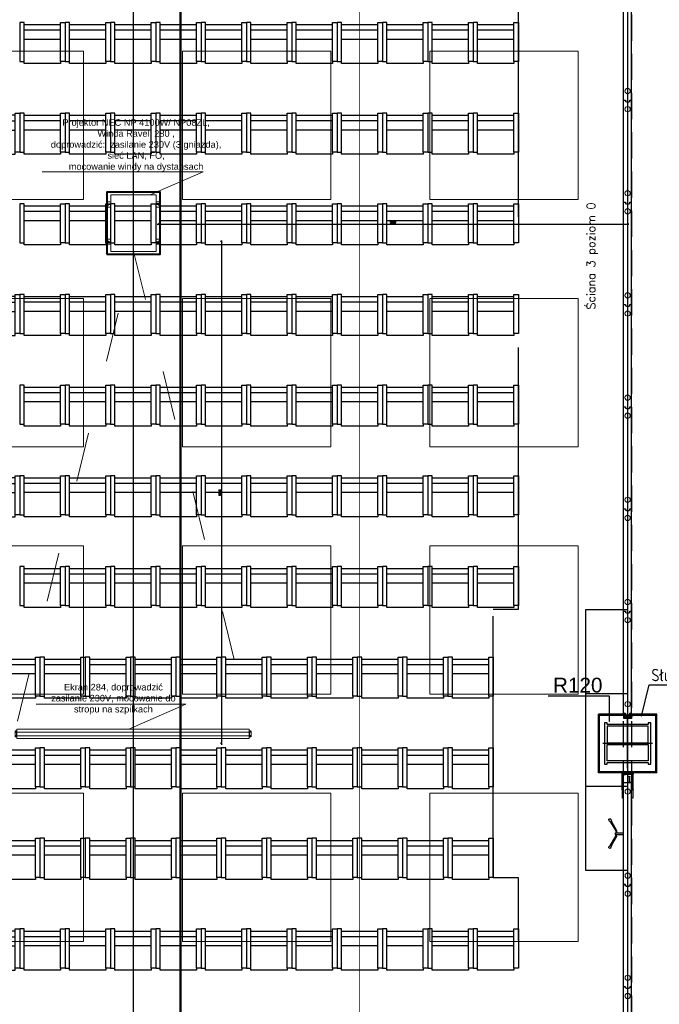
# Model space of a CAD drawing. Header units: centimetres. Extents: x -228435 to 111511, y -89367 to 428125.
# Tile 57 of 216: x -41916 to -34156, y 49836 to 61784. Entities that reach past the tile are written whole.
import ezdxf
from ezdxf.xclip import XClip

# ---------------------------------------------------------------- set-up
doc = ezdxf.new("R2010")
doc.units = ezdxf.units.CM
doc.header["$LTSCALE"] = 50
doc.header["$XCLIPFRAME"] = 0
doc.header["$PDMODE"] = 35
doc.header["$PDSIZE"] = 0.1
for name, pattern in [('0_II 10 sal$0$HIDDEN', [9.525, 6.35, -3.175]), ('CENTER', [2, 1.25, -0.25, 0.25, -0.25]), ('DASHDOT', [25.4, 12.7, -6.35, 0, -6.35]), ('DASHDOT2', [12.7, 6.35, -3.175, 0, -3.175]), ('DIN_STRICHPUNKT', [10.7, 5, -2.5, 0.7, -2.5]), ('HIDDEN2', [4.7625, 3.175, -1.5875]), ('HIDDENX2', [19.05, 12.7, -6.35]), ('Kondygnacja +0$0$DASHDOT2', [12.7, 6.35, -3.175, 0, -3.175]), ('Kondygnacja -1$0$ACAD_ISO03W100', [30, 12, -18])]:
    doc.linetypes.add(name, pattern=pattern)
doc.layers.get('0').update_dxf_attribs({"color": 8})
doc.layers.get('DEFPOINTS').update_dxf_attribs({"color": 8})
for name, color, linetype in [('0_II 10 sal$0$ARCH_SIEDZENIA', 8, 'Continuous'), ('0_II 10 sal$0$ARCH_WYPOSAŻENIE_INNE', 8, 'Continuous'), ('0_II 10 sal$0$ARCH_ŚCIANY_PRZESUWNE', 8, 'Continuous'), ('3', 8, 'Continuous'), ('ACHSEN', 8, 'DIN_STRICHPUNKT'), ('ARCH_GK', 8, 'Continuous'), ('ARCH_INFO_KŁADY ŚCIAN', 8, 'HIDDEN2'), ('ARCH_INFO_ODPORNOŚĆ OGNIOWA', 8, 'Continuous'), ('ARCH_INFO_OPISY', 8, 'Continuous'), ('ARCH_INFO_OSIE_IST', 8, 'DASHDOT2'), ('ARCH_SZYNY', 8, 'Continuous'), ('HUFCOR', 8, 'Continuous'), ('Hufcor szyny', 8, 'Kondygnacja +0$0$DASHDOT2'), ('Kondygnacja +0$0$ARCH_GK', 8, 'Continuous'), ('Kondygnacja +0$0$ARCH_INFO_ODPORNOŚĆ OGNIOWA', 8, 'Continuous'), ('Kondygnacja +0$0$ARCH_STAL_IST', 8, 'Continuous'), ('Kondygnacja +0$0$ARCH_ŚCIANY_PRZESUWNE', 8, 'Continuous'), ('KÖRPERKANTE', 8, 'Continuous'), ('Osie rzutów$0$ARCH_INFO_OSIE_OPISY_IST', 8, 'Continuous'), ('PANELE', 8, 'Continuous'), ('RYSUNKOWE_XREF', 8, 'Continuous'), ('SCHRAFFUR', 8, 'Continuous'), ('tabela', 8, 'Continuous'), ('VOLL', 8, 'Continuous')]:
    doc.layers.add(name, color=color, linetype=linetype)
for name, color, linetype, lineweight in [('2', 8, 'Continuous', 0), ('ARCH_LINIE PRZEKROJOWE', 8, 'Continuous', 25), ('ARCH_SUFITY_PODWIESZANE', 8, 'HIDDENX2', 9), ('osie', 8, 'CENTER', 13), ('SYSTEMY AV', 8, 'Continuous', 13), ('Wymiary', 8, 'Continuous', 15)]:
    doc.layers.add(name, color=color, linetype=linetype, lineweight=lineweight)
doc.layers.get('HUFCOR').off()
doc.styles.add('-1 sale konferencyjne$0$Arial', font='ARIAL.TTF')
doc.styles.add('Arial', font='ARIAL.TTF')
doc.styles.add('Kondygnacja +0$0$Arial', font='ARIAL.TTF')
doc.styles.add('Kondygnacja +0$0$Standard', font='txt')
doc.styles.add('Romans', font='Romans.shx')
doc.styles.add('ROMANS-50-CM', font='romans.shx', dxfattribs={"width": 0.8, "height": 10})
doc.linetypes.add('SZYNA_LINE', pattern='A,12.7,-7.75,["SZYNA",Standard,S=2.54,R=0,X=-5.95,Y=-1.27],-7.75', length=28.2)
doc.dimstyles.new('ISO-25', dxfattribs={"dimtxt": 2.5, "dimasz": 2.5, "dimexe": 1.25, "dimexo": 0.625, "dimtad": 1, "dimtxsty": 'Standard', "dimcen": 2.5, "dimadec": 0, "dimazin": 0, "dimtfac": 1, "dimtmove": 0, "dimatfit": 3, "dimfxl": 0, "dimarcsym": 0})
doc.dimstyles.new('Kondygnacja +0$0$ISO-25', dxfattribs={"dimtxt": 2.5, "dimasz": 2.5, "dimexe": 1.25, "dimexo": 0.625, "dimtad": 1, "dimtxsty": 'Kondygnacja +0$0$Standard', "dimcen": 2.5, "dimadec": 0, "dimazin": 0, "dimtfac": 1, "dimtmove": 0, "dimatfit": 3, "dimfxl": 0, "dimarcsym": 0})
doc.dimstyles.new('Wymiary 1-200', dxfattribs={"dimtxt": 22, "dimasz": 20, "dimexe": 10, "dimexo": 0, "dimgap": 8, "dimtad": 1, "dimrnd": 0.5, "dimzin": 12, "dimdsep": 46, "dimtxsty": 'Romans', "dimblk": 'OBLIQUE', "dimcen": 0.5, "dimdle": 15, "dimclrt": 55, "dimazin": 0, "dimtfac": 1, "dimtmove": 1, "dimatfit": 3, "dimfxl": 0, "dimtolj": 1, "dimtzin": 0, "dimarcsym": 0})

# ---------------------------------------------------------------- blocks, each defined once
blk = doc.blocks.new('Linie przekrojowe')
at = {"layer": 'ARCH_LINIE PRZEKROJOWE', "linetype": 'DASHDOT', "ltscale": 5, "const_width": 3, "flags": 128}
blk.add_lwpolyline([(8110, 12660), (8110, 5500), (8760, 5500), (8760, 5178.6)], dxfattribs=at)
blk = doc.blocks.new('SU Lampy kwadratowe +0')
at = {"layer": 'ARCH_SUFITY_PODWIESZANE', "ltscale": 2.5}
for points in [[(7820, 10640), (8000, 10640), (8000, 10460), (7820, 10460)], [(8120, 10640), (8300, 10640), (8300, 10460), (8120, 10460)], [(8420, 10640), (8600, 10640), (8600, 10460), (8420, 10460)], [(7820, 10340), (8000, 10340), (8000, 10160), (7820, 10160)], [(8120, 10340), (8300, 10340), (8300, 10160), (8120, 10160)], [(8420, 10340), (8600, 10340), (8600, 10160), (8420, 10160)], [(7820, 10040), (8000, 10040), (8000, 9860), (7820, 9860)], [(8120, 10040), (8300, 10040), (8300, 9860), (8120, 9860)], [(8420, 10040), (8600, 10040), (8600, 9860), (8420, 9860)], [(7820, 9740), (8000, 9740), (8000, 9560), (7820, 9560)], [(8120, 9740), (8300, 9740), (8300, 9560), (8120, 9560)], [(8420, 9740), (8600, 9740), (8600, 9560), (8420, 9560)]]:
    blk.add_lwpolyline(points, close=True, dxfattribs=at)
blk = doc.blocks.new('Linie kładów 0')
at = {"layer": 'ARCH_INFO_KŁADY ŚCIAN', "ltscale": 10, "const_width": 1}
blk.add_lwpolyline([(8334.5, 5618.7), (8334.5, 11674.1)], dxfattribs=at)
blk = doc.blocks.new('Kondygnacja +0$0$_Dot')
at = {"color": 0, "linetype": 'ByBlock', "lineweight": -2}
blk.add_line((-0.5, 0), (-1, 0), dxfattribs=at)
at = {"color": 0, "linetype": 'ByBlock', "const_width": 0.5}
blk.add_lwpolyline([(-0.25, 0, 1), (0.25, 0, 1)], format="xyb", close=True, dxfattribs=at)
blk = doc.blocks.new('A$C50B549AF')
at = {"layer": 'ARCH_SZYNY', "linetype": 'SZYNA_LINE', "ltscale": 2.5}
for p, q in [((2411.5, 5964.9, 630), (2411.5, 4823.4, 630)), ((2360.8, 4646.2, 1260), (2360.8, 4963.2, 649.1)), ((2360.8, 4963.2, 649.1), (2411.5, 4963.2, 630)), ((2360.8, 4861.2, 649.1), (2411.5, 4861.2, 630)), ((2411.5, 4764.9, 630), (2411.5, 3623.4, 630)), ((2411.5, 4748.2, 1260), (2360.8, 4748.2, 1260)), ((2411.5, 4646.2, 1260), (2360.8, 4646.2, 1260))]:
    blk.add_line(p, q, dxfattribs=at)
blk = doc.blocks.new('*U520')
at = {"layer": 'PANELE'}
for points in [[(0, 0), (0, -21), (-14, -21)], [(0, 0), (1240, 0)], [(1240, 0), (1240, -21), (1226, -21)], [(-14, -76), (0, -76), (0, -97)], [(0, -97), (1240, -97)], [(1226, -76), (1240, -76), (1240, -97)]]:
    blk.add_lwpolyline(points, dxfattribs=at)
for centre in [(24, -48), (1264, -48)]:
    blk.add_arc(centre, 46.5, 143.7563, 216.2437, dxfattribs=at)
at = {"layer": 'Wymiary'}
for centre in [(110, -48), (1130, -48)]:
    blk.add_circle(centre, 32, dxfattribs=at)
blk = doc.blocks.new('BEDIENHEBEL')
at = {"layer": 'KÖRPERKANTE'}
for p, q in [((-10, -85), (-10, 0)), ((-10, 0), (10, 0)), ((10, -85), (10, 0)), ((-145, -149), (-38, -87)), ((-140, -158), (-33, -96)), ((-31, -85), (-10, -85)), ((-31, -95), (-10, -95)), ((-10, -95), (-10, -100)), ((-10, -100), (10, -100)), ((31, -85), (10, -85)), ((31, -95), (10, -95)), ((10, -95), (10, -100)), ((140, -158), (33, -96)), ((145, -149), (38, -87)), ((-173, -156), (-148, -147)), ((-160, -178), (-140, -161)), ((-139, -159), (-146, -147)), ((139, -159), (146, -147)), ((160, -178), (140, -161)), ((173, -156), (148, -147))]:
    blk.add_line(p, q, dxfattribs=at)
for centre, radius, start, end in [((-31, -100), 15, 90, 120), ((-31, -100), 5, 90, 120), ((-15, -90), 7.25, 316.3972, 43.6028), ((15, -90), 7.25, 136.3972, 223.6028), ((31, -100), 15, 60, 90), ((31, -100), 5, 60, 90), ((-167, -167), 12.5, 120, 300), ((-147, -148), 1, 30, 120), ((-140, -160), 1, 300, 30), ((140, -160), 1, 150, 240), ((147, -148), 1, 60, 150), ((167, -167), 12.5, 240, 60)]:
    blk.add_arc(centre, radius, start, end, dxfattribs=at)
blk = doc.blocks.new('*U522')
at = {"layer": 'PANELE'}
for points in [[(0, 0), (0, -21), (-14, -21)], [(0, 0), (1240, 0)], [(1050, -97), (1050, -112), (1240, -112), (1240, 15), (1050, 15), (1050, 0)], [(-14, -76), (0, -76), (0, -97)], [(0, -97), (1240, -97)]]:
    blk.add_lwpolyline(points, dxfattribs=at)
blk.add_arc((24, -48), 46.5, 143.7563, 216.2437, dxfattribs=at)
at = {"layer": 'Wymiary'}
for centre in [(110, -48), (1130, -48)]:
    blk.add_circle(centre, 32, dxfattribs=at)
at = {"layer": 'PANELE'}
blk.add_blockref('BEDIENHEBEL', (620, -97), dxfattribs=at)
blk = doc.blocks.new('SE2')
at = {"linetype": 'Continuous', "ltscale": 25.4}
for p, q in [((-880, 1360), (-880, 1332)), ((-878, 1360), (-880, 1360)), ((-878, 1316), (-878, 1360)), ((2678, 1360), (-878, 1360)), ((-878, 1316), (-878, 1360)), ((2678, 1316), (2678, 1360)), ((2678, 1360), (2678, 1316)), ((2680, 1360), (2678, 1360)), ((2680, 1332), (2680, 1360)), ((-906, 1326), (-906, 1248)), ((-906, 1248), (-906, 1248)), ((-885, 1332), (-900, 1332)), ((-900, 1242), (-885, 1242)), ((-900, 1242), (-885, 1242)), ((-900, 1242), (-900, 1242)), ((-897, 1321), (-897, 1313)), ((-897, 1261), (-897, 1253)), ((-890, 1313), (-890, 1321)), ((-890, 1253), (-890, 1261)), ((-885, 1242), (-885, 1332)), ((-882, 1242), (-882, 1242)), ((-882, 1242), (-880, 1242)), ((-882, 1242), (-880, 1242)), ((-880, 1332), (-880, 1242)), ((-878, 1316), (-880, 1316)), ((-878, 1259), (-880, 1259)), ((-880, 1242), (-880, 1215)), ((-880, 1215), (-878, 1215)), ((-878, 1285), (-878, 1316)), ((2678, 1316), (-878, 1316)), ((-878, 1259), (-878, 1285)), ((2678, 1259), (-878, 1259)), ((-878, 1215), (-878, 1259)), ((-878, 1215), (2678, 1215)), ((2678, 1285), (2678, 1316)), ((2680, 1316), (2678, 1316)), ((2678, 1285), (2678, 1259)), ((2678, 1259), (2678, 1215)), ((2680, 1259), (2678, 1259)), ((2678, 1215), (2680, 1215)), ((2680, 1242), (2680, 1332)), ((2680, 1215), (2680, 1242)), ((2682, 1242), (2680, 1242)), ((2680, 1242), (2682, 1242)), ((2682, 1242), (2682, 1242)), ((2685, 1332), (2685, 1242)), ((2700, 1332), (2685, 1332)), ((2685, 1242), (2700, 1242)), ((2685, 1242), (2700, 1242)), ((2698, 1321), (2690, 1321)), ((2690, 1321), (2690, 1321)), ((2698, 1321), (2690, 1321)), ((2690, 1314), (2698, 1314)), ((2698, 1261), (2690, 1261)), ((2690, 1261), (2690, 1261)), ((2698, 1261), (2690, 1261)), ((2690, 1254), (2698, 1254)), ((2698, 1321), (2698, 1321)), ((2698, 1261), (2698, 1261)), ((2700, 1242), (2700, 1242)), ((2706, 1248), (2706, 1326)), ((2706, 1248), (2706, 1248))]:
    blk.add_line(p, q, dxfattribs=at)
for centre, radius, start, end in [((-900, 1326), 6, 90, 180), ((-900, 1248), 6, 180, 270), ((-900, 1248), 6, 180, 270), ((-894, 1321), 3.5, 0, 180), ((-894, 1321), 3.5, 0, 180), ((-894, 1313), 3.5, 180, 360), ((-894, 1261), 3.5, 0, 180), ((-894, 1261), 3.5, 0, 180), ((-894, 1253), 3.5, 180, 360), ((2690, 1317), 3.5, 90, 180), ((2690, 1317), 3.5, 90, 270), ((2690, 1257), 3.5, 90, 180), ((2690, 1257), 3.5, 90, 270), ((2698, 1317), 3.5, 0, 90), ((2698, 1317), 3.5, 270, 90), ((2698, 1257), 3.5, 0, 90), ((2698, 1257), 3.5, 270, 90), ((2700, 1326), 6, 0, 90), ((2700, 1248), 6, 270, 360), ((2700, 1248), 6, 270, 360)]:
    blk.add_arc(centre, radius, start, end, dxfattribs=at)
for centre, major_axis, start_param, end_param in [((-885, 1332), (-5, 0), 3.141593, 4.712389), ((-885, 1242), (5, 0), 0, 1.570796), ((-885, 1242), (3, 0), 0, 1.570796), ((2685, 1332), (-5, 0), 4.712389, 6.283185), ((2685, 1242), (5, 0), 1.570796, 3.141593), ((2685, 1242), (3, 0), 1.570796, 3.141593)]:
    blk.add_ellipse(centre, major_axis=major_axis, ratio=0.000014, start_param=start_param, end_param=end_param, dxfattribs=at)
blk = doc.blocks.new('A$C45FE2F59')
for p, q in [((-324, 608), (-319, 612)), ((-284, 612), (-319, 612)), ((0, 700), (-280, 700)), ((0, 700), (280, 700)), ((284, 612), (319, 612)), ((324, 608), (319, 612)), ((-324, 552), (-324, 608)), ((-324, 552), (-319, 547)), ((-284, 547), (-319, 547)), ((284, 547), (319, 547)), ((324, 552), (319, 547)), ((324, 552), (324, 608)), ((-324, 148), (-319, 152)), ((-324, 148), (-324, 92)), ((-284, 152), (-319, 152)), ((284, 152), (319, 152)), ((324, 148), (319, 152)), ((324, 148), (324, 92)), ((-324, 92), (-319, 88)), ((-284, 88), (-319, 88)), ((0, 0), (-280, 0)), ((0, 0), (280, 0)), ((284, 88), (319, 88)), ((324, 92), (319, 88)), ((45, 0), (-280, 0)), ((-277, 0), (277, 0)), ((280, 0), (127, 0))]:
    blk.add_line(p, q)
blk.add_lwpolyline([(-280, 700), (280, 700), (280, 0), (-280, 0)], close=True)
for centre, radius in [((-309, 580), 5.5), ((-309, 580), 5), ((309, 580), 5), ((309, 580), 5.5), ((-309, 120), 5.5), ((-309, 120), 5), ((309, 120), 5.5), ((309, 120), 5)]:
    blk.add_circle(centre, radius)
at = {"layer": 'osie'}
for p, q in [((-280, 580), (-330, 580)), ((-309, 580), (-309, 590)), ((-309, 580), (-309, 570)), ((280, 580), (330, 580)), ((309, 580), (309, 590)), ((309, 580), (309, 570)), ((-309, 120), (-309, 130)), ((309, 120), (309, 130)), ((-280, 120), (-330, 120)), ((-309, 120), (-309, 110)), ((280, 120), (330, 120)), ((309, 120), (309, 110))]:
    blk.add_line(p, q, dxfattribs=at)
blk = doc.blocks.new('0_II 10 sal$0$Miejsce_siedzące_2d')
at = {"color": 0, "linetype": 'ByBlock', "lineweight": -2}
for p, q in [((-26.4, 27.1), (26.4, 27.1)), ((-26.4, 12.5), (26.4, 12.5))]:
    blk.add_line(p, q, dxfattribs=at)
for points in [[(-26.4, 62.7), (-26.4, 0), (-33, 0), (-33, 62.7), (-26.4, 62.7), (-26.4, 66), (26.4, 66), (26.4, 62.7), (26.4, 0), (33, 0), (33, 62.7), (26.4, 62.7)], [(26.4, 3.3), (-26.4, 3.3)]]:
    blk.add_lwpolyline(points, dxfattribs=at)
blk = doc.blocks.new('Osie rzutów')
at = {"layer": 'ARCH_INFO_OSIE_IST', "ltscale": 10}
for p, q in [((8060, 12510), (8060, 4623.3)), ((8660, 12510), (8660, 4623.3)), ((4436, 10400), (13655, 10400)), ((8660, 9770), (8660, 9830)), ((4436, 9800), (15156.5, 9800)), ((8690, 9800), (8630, 9800))]:
    blk.add_line(p, q, dxfattribs=at)
blk = doc.blocks.new('A$C6FDA0163')
at = {"layer": 'RYSUNKOWE_XREF'}
blk.add_blockref('Osie rzutów', (-10460, -9819, -630), dxfattribs=at)
blk = doc.blocks.new('VERT-NEU')
at = {"layer": 'KÖRPERKANTE'}
for p, q in [((-25, 48), (-36, 48)), ((-36, 48), (-36, 46)), ((-34, 46), (-36, 46)), ((-36, 31), (-34, 31)), ((-36, 29), (-36, 31)), ((-21, 29), (-36, 29)), ((-34, 31), (-34, 46)), ((-30, 46), (-30, 33)), ((-25, 46), (-30, 46)), ((-30, 33), (-6, 33)), ((-23, 47), (-23, 47)), ((-13, 21), (-21, 29)), ((-14, 25), (-11, 22)), ((-9, 29), (-13, 29)), ((-11, 21), (-11, 21)), ((-8, 19), (-8, 28)), ((0, 26), (-6, 33)), ((-6, 19), (-6, 26)), ((-5, 26), (-3, 24)), ((-3, 24), (-3, 0)), ((-3, -24), (-3, 0)), ((7, 26), (0, 26)), ((0, 23), (0, 0)), ((0, 23), (5, 23)), ((0, -23), (0, 0)), ((5, 21), (5, 23)), ((8, 21), (5, 21)), ((8, 25), (8, 21)), ((-21, -29), (-36, -29)), ((-36, -29), (-36, -31)), ((-36, -31), (-34, -31)), ((-36, -46), (-36, -48)), ((-34, -46), (-36, -46)), ((-25, -48), (-36, -48)), ((-34, -31), (-34, -46)), ((-30, -33), (-6, -33)), ((-30, -46), (-30, -33)), ((-25, -46), (-30, -46)), ((-23, -47), (-23, -47)), ((-13, -21), (-21, -29)), ((-14, -25), (-11, -22)), ((-9, -29), (-13, -29)), ((-8, -19), (-8, -28)), ((-6, -19), (-6, -26)), ((-6, -33), (0, -26)), ((-5, -26), (-3, -24)), ((0, -23), (5, -23)), ((7, -26), (0, -26)), ((8, -21), (5, -21)), ((5, -21), (5, -23)), ((8, -25), (8, -21))]:
    blk.add_line(p, q, dxfattribs=at)
at = {"layer": 'KÖRPERKANTE', "linetype": 'ByBlock'}
for p, q in [((2, -23), (3, -23)), ((2, -26), (3, -26))]:
    blk.add_line(p, q, dxfattribs=at)
at = {"layer": 'KÖRPERKANTE'}
for centre, radius, start, end in [((-25, 47), 1.2, 360, 90), ((-25, 47), 1.2, 270, 360), ((-13, 27), 2, 90, 225), ((-12, 22), 1.12, 225, 315), ((-12, 22), 1.12, 315, 45), ((-9, 28), 0.5, 360, 90), ((-7, 19), 1, 180, 360), ((-6, 26), 0.5, 45, 180), ((7, 25), 0.762, 0, 90), ((-25, -47), 1.2, 0, 90), ((-25, -47), 1.2, 270, 0), ((-13, -27), 2, 135, 270), ((-12, -22), 1.12, 45, 135), ((-12, -22), 1.12, 315, 45), ((-9, -28), 0.5, 270, 0), ((-7, -19), 1, 0, 180), ((-6, -26), 0.5, 180, 315), ((7, -25), 0.762, 270, 0)]:
    blk.add_arc(centre, radius, start, end, dxfattribs=at)
blk = doc.blocks.new('hufcor detal 1')
at = {"layer": 'VOLL'}
h = blk.add_hatch(color=256, dxfattribs=at)
h.paths.add_polyline_path([(-5.8, -6.1), (-5.8, -3.2, 0.427595), (-6.4, -2.6, 0.427595), (-7, -3.2), (-7, -6.4), (-5.5, -10.4, -0.519458), (-5.6, -10.6), (-6.5, -10.6, 0.414214), (-7, -11.1), (-7, -16.5), (-5.9, -16.5), (-5.9, -11.5), (-4.7, -11.5), (-4.7, -12.6), (-4.1, -12.6), (-4.1, -10.9)])
h.paths.add_polyline_path([(-5.9, -16.5), (-7, -16.5), (-7, -21.9, 0.414214), (-6.5, -22.4), (-5.6, -22.4, -0.519458), (-5.5, -22.6), (-7, -26.6), (-7, -29.8, 0.427595), (-6.4, -30.4, 0.427595), (-5.8, -29.8), (-5.8, -26.9), (-4.1, -22.1), (-4.1, -20.4), (-4.7, -20.4), (-4.7, -21.5), (-5.9, -21.5)])
at = {"layer": 'ACHSEN', "ltscale": 5}
blk.add_line((261.6, -16.5), (-60.4, -16.5), dxfattribs=at)
at = {"layer": 'ARCH_GK', "linetype": 'Continuous', "lineweight": -3}
blk.add_line((0, 0), (-6.2, 0), dxfattribs=at)
for points in [[(-10, 0), (0, 0)], [(-6.2, 17.9), (-3.7, 17.9), (-3.3, 19.6), (-3.1, 17.9)], [(-6.2, 0), (-6.2, 17.9)], [(0, 17.9), (-2.5, 17.9), (-2.8, 16.1), (-3.1, 17.9)], [(0, 0), (0, 17.9)], [(-6.2, -33), (-6.2, -50.9)], [(-6.2, -50.9), (-3.7, -50.9), (-3.3, -52.6), (-3.1, -50.9)], [(0, -50.9), (-2.5, -50.9), (-2.8, -49.1), (-3.1, -50.9)], [(0, -33), (0, -50.9)]]:
    blk.add_lwpolyline(points, dxfattribs=at)
at = {"layer": 'KÖRPERKANTE'}
for p, q in [((-7, -3.2), (-7, -6.4)), ((-5.5, -10.4), (-7, -6.4)), ((-7, -11.1), (-7, -21.9)), ((-7, -26.6), (-5.5, -22.6)), ((-7, -29.8), (-7, -26.6)), ((-6.5, -10.6), (-5.6, -10.6)), ((-6.5, -22.4), (-5.6, -22.4)), ((-6.4, -2.6), (-6.4, -2.6)), ((-6.4, -30.4), (-6.4, -30.4)), ((-5.9, -11.5), (-5.9, -21.5)), ((-4.7, -11.5), (-5.9, -11.5)), ((-5.9, -21.5), (-4.7, -21.5)), ((-5.8, -3.2), (-5.8, -6.1)), ((-5.8, -6.1), (-4.1, -10.9)), ((-4.1, -22.1), (-5.8, -26.9)), ((-5.8, -29.8), (-5.8, -26.9)), ((-4.7, -12.6), (-4.7, -11.5)), ((-4.1, -12.6), (-4.7, -12.6)), ((-4.1, -20.4), (-4.7, -20.4)), ((-4.7, -21.5), (-4.7, -20.4)), ((-4.1, -12.6), (-4.1, -10.9)), ((-4.1, -22.1), (-4.1, -20.4))]:
    blk.add_line(p, q, dxfattribs=at)
for centre, radius, start, end in [((-6.4, -3.2), 0.55, 90, 180), ((-6.5, -11.1), 0.55, 90, 180), ((-6.5, -21.9), 0.55, 180, 270), ((-6.4, -29.8), 0.55, 180, 270), ((-6.4, -3.2), 0.55, 0, 90), ((-6.4, -29.8), 0.55, 270, 0), ((-5.6, -10.5), 0.1, 270, 19.8), ((-5.6, -22.5), 0.1, 340.2, 90)]:
    blk.add_arc(centre, radius, start, end, dxfattribs=at)
at = {"layer": 'VOLL'}
for p, q in [((3.9, 6.5), (3.9, 0.5)), ((3.9, -39.5), (3.9, -33.5))]:
    blk.add_line(p, q, dxfattribs=at)
at = {"layer": 'VOLL', "xscale": -0.5, "yscale": 0.5000000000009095, "zscale": 0.5000000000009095}
blk.add_blockref('VERT-NEU', (-11.2, -16.5), dxfattribs=at)
blk = doc.blocks.new('CLOSURE')
at = {"color": 7, "linetype": 'Continuous'}
for p, q in [((-2, 0), (-9, 0)), ((-2, 0), (-2, -1)), ((-10, -1), (-10, -2)), ((-10, -34), (-10, -40)), ((-9, -3), (-8, -3)), ((-8, -33), (-9, -33)), ((-9, -41), (-3, -41)), ((-8, -7), (-8, -7)), ((-8, -30), (-8, -30)), ((-8, -39), (-8, -36)), ((-8, -36), (177, -36)), ((-3, -39), (-8, -39)), ((-2, -1), (-2, -2)), ((-2, -12), (-2, -17)), ((-2, -17), (-1, -18)), ((-1, -18), (-2, -19)), ((-2, -19), (-2, -24)), ((-2, -40), (-2, -40)), ((-1, -3), (0, -3)), ((0, -29), (0, -3)), ((0, -34), (0, -32)), ((150, -34), (0, -34)), ((5, -30), (1, -30)), ((1, -31), (5, -31)), ((6, -31), (6, -31)), ((146, -30), (146, -31)), ((153, -30), (147, -30)), ((147, -31), (151, -31)), ((153, -31), (153, -30)), ((156, -30), (156, -31)), ((163, -34), (159, -34)), ((166, -31), (166, -30)), ((168, -30), (168, -31)), ((179, -34), (172, -34)), ((172, -40), (172, -40)), ((177, -39), (173, -39)), ((173, -41), (179, -41)), ((177, -36), (177, -39)), ((180, -40), (180, -35))]:
    blk.add_line(p, q, dxfattribs=at)
for centre, radius, start, end in [((-9, -1), 1.2, 90, 180), ((-9, -2), 1, 180, 270), ((-9, -34), 1, 90, 180), ((-9, -40), 1, 180, 270), ((-8, -8), 1, 90, 217.5752), ((-5, -5), 5.01, 217.5752, 275.7303), ((-5, -31), 5.01, 84.2699, 140.5242), ((-8, -29), 1, 140.5242, 270), ((-8, -2), 1, 270, 314.9442), ((-8, -8), 1, 40.708, 90), ((-8, -29), 1, 270, 317.1564), ((-8, -34), 1, 42.8436, 90), ((-5, -5), 2.75, 220.708, 134.9442), ((-5, -31), 2.75, 222.8436, 137.1564), ((-4, -12), 2, 0, 95.7303), ((-4, -24), 2, 264.2699, 0), ((-3, -40), 1, 0, 90), ((-3, -40), 1, 270, 0), ((-1, -2), 1, 180, 270), ((1, -29), 1, 180, 270), ((1, -32), 1, 90, 180), ((5, -31), 0.5, 0, 90), ((5, -31), 0.5, 270, 0), ((147, -30), 0.5, 90, 180), ((147, -31), 0.5, 180, 270), ((150, -33), 1, 270, 3.2641), ((151, -32), 0.5, 341.3143, 90), ((155, -33), 3.4, 161.3143, 183.2641), ((153, -30), 0.5, 0, 90), ((152, -31), 1, 323.1301, 0), ((155, -33), 1.75, 143.1301, 36.8699), ((156, -30), 0.5, 54.1117, 180), ((157, -31), 1, 180, 216.8699), ((155, -33), 3.4, 356.7359, 54.1117), ((159, -33), 1, 176.7359, 270), ((163, -33), 1, 270, 3.2641), ((167, -33), 3.4, 125.8883, 183.2641), ((165, -30), 0.5, 0, 125.8883), ((167, -33), 1.75, 143.1301, 36.8699), ((165, -31), 1, 323.1301, 0), ((169, -30), 0.5, 54.1117, 180), ((169, -31), 1, 180, 216.8699), ((167, -33), 3.4, 356.7359, 54.1117), ((172, -33), 1, 176.7359, 270), ((173, -40), 1, 90, 180), ((173, -40), 1, 180, 270), ((179, -35), 1, 0, 90), ((179, -40), 1, 270, 0)]:
    blk.add_arc(centre, radius, start, end, dxfattribs=at)
blk = doc.blocks.new('hufcor detal 2')
at = {"layer": 'SCHRAFFUR'}
h = blk.add_hatch(dxfattribs=at)
h.set_pattern_fill('ANSI34', color=256, scale=10, style=0)
h.set_pattern_definition([(45, (-9731.639, 331.908), (-5.303301, 5.303301), []), (45, (-9729.871, 331.908), (-5.303301, 5.303301), []), (45, (-9728.1034, 331.908), (-5.303301, 5.303301), []), (45, (-9726.3356, 331.908), (-5.303301, 5.303301), [])])
h.paths.add_polyline_path([(-4.1, 11.6), (-8.1, 11.6), (-8.1, 0.6), (-4.1, 0.6)])
h.paths.add_polyline_path([(-4.1, 0.6), (-8.1, 0.6), (-8.1, -10.4), (-4.1, -10.4)])
at = {"layer": 'VOLL'}
for points in [[(-5.3, 30), (-97.9, 30), (-97.9, 31.2), (-5.3, 31.2)], [(-5.3, -29.9), (-5.3, -28.7), (-97.9, -28.7), (-97.9, -29.9)]]:
    blk.add_hatch(color=256, dxfattribs=at).paths.add_polyline_path(points)
at = {"layer": '2'}
for p, q in [((-96.6, 25.3), (-96.6, 25.2)), ((-93.3, 27.5), (-93.5, 26.6)), ((-92.7, 27.4), (-93, 26.3)), ((-86.8, 27.4), (-86.5, 26.3)), ((-86.2, 27.5), (-86, 26.6)), ((-82.9, 25.3), (-82.9, 25.2))]:
    blk.add_line(p, q, dxfattribs=at)
for centre, radius, start, end in [((-96.5, 25.2), 0.15, 81.6479, 164.0608), ((-96.5, 25.2), 0.15, 164.0608, 254.4521), ((-95.7, 27.8), 2.49, 252.0018, 332.2702), ((-95.4, 27.5), 2.67, 245.6965, 334.3626), ((-92.9, 28.1), 0.8, 285.0434, 236.2841), ((-86.6, 28.1), 0.8, 303.7159, 254.9566), ((-84.1, 27.5), 2.67, 205.6374, 294.3035), ((-83.8, 27.8), 2.49, 207.7298, 287.9982), ((-83, 25.2), 0.15, 15.9392, 98.3521), ((-83, 25.2), 0.15, 285.5479, 15.9392)]:
    blk.add_arc(centre, radius, start, end, dxfattribs=at)
at = {"layer": '3'}
for centre, radius, start, end in [((-11.1, -0.1), 11.1, 308.9452, 51.0548), ((-11, -0.1), 10.6, 310.6017, 49.3983)]:
    blk.add_arc(centre, radius, start, end, dxfattribs=at)
at = {"layer": 'ACHSEN', "ltscale": 5}
blk.add_line((53.1, 0.6), (-268.8, 0.6), dxfattribs=at)
at = {"layer": 'ARCH_GK', "linetype": 'Continuous', "lineweight": -3}
for p, q in [((0.3, 17.1), (0.3, 35)), ((0.3, 35), (0.3, -33.7))]:
    blk.add_line(p, q, dxfattribs=at)
for points in [[(0.3, 35), (2.7, 35), (3, 36.7), (3.3, 35)], [(6.4, 35), (3.9, 35), (3.5, 33.3), (3.3, 35)], [(6.3, 17.1), (6.3, 35)], [(6.3, 35), (6.3, -33.7)], [(0.3, -33.7), (2.7, -33.7), (3, -35.5), (3.3, -33.7)], [(6.4, -33.7), (3.9, -33.7), (3.5, -32), (3.3, -33.7)]]:
    blk.add_lwpolyline(points, dxfattribs=at)
at = {"layer": 'VOLL'}
for p, q in [((-96.8, 31.2), (-6.5, 31.2)), ((-8.1, 11.6), (-8.1, -10.4)), ((-8.1, 11.6), (-4.1, 11.6)), ((-4.1, 11.6), (-4.1, -10.4)), ((-48.1, -6.8), (-53, -10.2)), ((-48.1, -13.6), (-53, -10.2)), ((-48.1, -9.2), (-48.1, -6.8)), ((-48.1, -9.2), (-23.8, -9.2)), ((-48.1, -11.2), (-23.8, -11.2)), ((-48.1, -11.2), (-48.1, -13.6)), ((-23.8, -6.8), (-18.8, -10.2)), ((-23.8, -9.2), (-23.8, -6.8)), ((-23.8, -13.6), (-18.8, -10.2)), ((-23.8, -11.2), (-23.8, -13.6)), ((-8.1, -10.4), (-4.1, -10.4))]:
    blk.add_line(p, q, dxfattribs=at)
for points in [[(-3, 27.1), (-5.7, 27.1, -7.740139), (-5.7, 27.7), (-3, 27.7, -0.445604), (-3, 14), (-5.7, 14, -7.740139), (-5.7, 14.6), (-3, 14.6, 0.483874)], [(-3, -25.9), (-5.7, -25.9, 7.740139), (-5.7, -26.4), (-3, -26.4, 0.445604), (-3, -12.7), (-5.7, -12.7, 7.740139), (-5.7, -13.3), (-3, -13.3, -0.406168)]]:
    blk.add_lwpolyline(points, format="xyb", close=True, dxfattribs=at)
blk.add_lwpolyline([(-97.9, -28.7), (-5.3, -28.7), (-5.3, -29.9), (-97.9, -29.9)], close=True, dxfattribs=at)
at = {"layer": 'VOLL', "xscale": 0.5, "yscale": 0.5000000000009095, "zscale": 0.5000000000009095, "rotation": 180}
blk.add_blockref('CLOSURE', (-9.3, 11.7), dxfattribs=at)
at = {"layer": 'VOLL', "xscale": -0.5, "yscale": 0.5000000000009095, "zscale": 0.5000000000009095}
blk.add_blockref('CLOSURE', (-9.3, -10.4), dxfattribs=at)
blk = doc.blocks.new('_Oblique')
at = {"color": 0, "linetype": 'ByBlock', "lineweight": -2}
blk.add_line((-0.5, -0.5), (0.5, 0.5), dxfattribs=at)
blk = doc.blocks.new('*D1186')
at = {"layer": 'DEFPOINTS', "color": 0, "lineweight": 40}
for p in [(-40232, 59090, 6300), (-40232, 53000, 6300), (-39469, 53000)]:
    blk.add_point(p, dxfattribs=at)
at = {"layer": 'SYSTEMY AV', "color": 0, "lineweight": -2}
for p, q in [((-39469, 59105), (-39469, 52985)), ((-39462, 59090), (-39459, 59090)), ((-39462, 53000), (-39459, 53000))]:
    blk.add_line(p, q, dxfattribs=at)
at = {"layer": 'SYSTEMY AV', "color": 0, "lineweight": -2, "xscale": 20, "yscale": 20, "zscale": 20}
for p, rotation in [((-39469, 59090), 90), ((-39469, 53000), 270)]:
    blk.add_blockref('_Oblique', p, dxfattribs=dict(at, rotation=rotation))
at = {"layer": 'SYSTEMY AV', "color": 55, "insert": (-39488, 56045), "char_height": 22, "attachment_point": 5, "rotation": 90, "style": 'Romans'}
blk.add_mtext('\\A1;6090', dxfattribs=at)
blk = doc.blocks.new('*D1187')
at = {"layer": 'DEFPOINTS', "color": 0, "lineweight": 40}
for p in [(-34540, 59304), (-40232, 59090, 6300), (-34540, 59090, 6300)]:
    blk.add_point(p, dxfattribs=at)
at = {"layer": 'SYSTEMY AV', "color": 0, "lineweight": -2}
for p, q in [((-40247, 59304), (-34525, 59304)), ((-40232, 59313), (-40232, 59314)), ((-34540, 59313), (-34540, 59314))]:
    blk.add_line(p, q, dxfattribs=at)
at = {"layer": 'SYSTEMY AV', "color": 0, "lineweight": -2, "xscale": 20, "yscale": 20, "zscale": 20, "rotation": 180}
blk.add_blockref('_Oblique', (-40232, 59304), dxfattribs=at)
at = {"layer": 'SYSTEMY AV', "color": 0, "lineweight": -2, "xscale": 20, "yscale": 20, "zscale": 20}
blk.add_blockref('_Oblique', (-34540, 59304), dxfattribs=at)
at = {"layer": 'SYSTEMY AV', "color": 55, "insert": (-37386, 59323), "char_height": 22, "attachment_point": 5, "style": 'Romans'}
blk.add_mtext('\\A1;5692', dxfattribs=at)

msp = doc.modelspace()

# ---------------------------------------------------------------- linework, layer by layer
at = {"layer": '0_II 10 sal$0$ARCH_WYPOSAŻENIE_INNE', "linetype": '0_II 10 sal$0$HIDDEN', "ltscale": 10, "elevation": 630}
msp.add_lwpolyline([(-54189.42543, 63674.42543), (-54189.42543, 45850), (-48370, 45850), (-48370, 45850), (-44940, 45850), (-44940, 45850), (-36690, 45850), (-36690, 45850), (-35865, 45850), (-35865.57457, 51369.42543), (-36170.57457, 51369.42543), (-36170.57457, 54630.57457), (-35865.57457, 54630.57457), (-35865.57457, 63369.42543), (-36170.57457, 63369.42543), (-36170.57457, 63674.42543), (-44909.42543, 63674.42543), (-44909.42543, 63369.42543), (-48170.57457, 63369.42543), (-48170.57457, 63674.42543)], close=True, dxfattribs=at)
at = {"layer": '0_II 10 sal$0$ARCH_ŚCIANY_PRZESUWNE', "linetype": '0_II 10 sal$0$HIDDEN', "lineweight": -3, "elevation": 630}
for points in [[(-34590, 41050), (-34590, 64951.81993)], [(-34490, 41050), (-34490, 64951.81993)]]:
    msp.add_lwpolyline(points, dxfattribs=at)
at = {"layer": 'Kondygnacja +0$0$ARCH_GK', "elevation": 630}
for points in [[(-34895, 52950), (-34895, 53355)], [(-34590, 53355), (-34895, 53355)], [(-34882.5, 52950), (-34882.5, 53355)], [(-34590, 53342.5), (-34882.5, 53342.5)], [(-34185, 53355), (-34490, 53355)], [(-34185, 53342.5), (-34490, 53342.5)], [(-34197.5, 52950), (-34197.5, 53342.5)], [(-34185, 52950), (-34185, 53355)], [(-34895, 52645), (-34895, 52950)], [(-34882.5, 52657.5), (-34882.5, 52950)], [(-34197.5, 52645), (-34197.5, 52950)], [(-34185, 52645), (-34185, 52950)], [(-34197.5, 52657.5), (-34895, 52657.5)], [(-34185, 52645), (-34895, 52645)]]:
    msp.add_lwpolyline(points, dxfattribs=at)
at = {"layer": 'Kondygnacja +0$0$ARCH_STAL_IST', "elevation": 630}
for points in [[(-34260, 52750), (-34260, 53250), (-34290, 53250), (-34290, 53230), (-34790, 53230), (-34790, 53250), (-34820, 53250), (-34820, 52750), (-34790, 52750), (-34790, 52770), (-34290, 52770), (-34290, 52750)], [(-34790, 53010), (-34290, 53010), (-34290, 53210), (-34790, 53210)], [(-34290, 52790), (-34790, 52790), (-34790, 52990), (-34290, 52990)]]:
    msp.add_lwpolyline(points, close=True, dxfattribs=at)
at = {"layer": 'Kondygnacja +0$0$ARCH_ŚCIANY_PRZESUWNE', "elevation": 630}
for points in [[(-34494.52066, 53354.99654), (-34494.52066, 53302.49523), (-34585.51937, 53302.50476), (-34585.51937, 53355.00345)], [(-34507.02066, 53354.99654), (-34507.02066, 53314.99654), (-34573.01937, 53315.00345), (-34573.01937, 53355.00345)]]:
    msp.add_lwpolyline(points, dxfattribs=at)
at = {"layer": 'SYSTEMY AV'}
for p, q in [((-41642.61188, 59938.07596, 630), (-39688.61678, 59938.80096, 630)), ((-40332.32133, 59658.4, 630), (-39688.61678, 59938.80096, 630)), ((-39901.88098, 53476.25736, 630), (-41717.25977, 53476.25736, 630)), ((-39901.88098, 53476.25736, 630), (-40591.04133, 53174.88534, 630))]:
    msp.add_line(p, q, dxfattribs=at)
at = {"layer": 'SYSTEMY AV', "lineweight": 40, "elevation": 630}
msp.add_lwpolyline([(-40860, 58940.4), (-40210, 58940.4), (-40210, 59690.4), (-40860, 59690.4)], close=True, dxfattribs=at)
at = {"layer": 'SYSTEMY AV', "linetype": 'Kondygnacja -1$0$ACAD_ISO03W100', "elevation": -12270}
msp.add_lwpolyline([(-41943.71512, 53271.50739), (-40535, 58972.4), (-39124.70027, 53260.61164)], dxfattribs=at)

# ---------------------------------------------------------------- block references
at = {"xscale": 10, "yscale": 10, "zscale": 10}
msp.add_blockref('Linie przekrojowe', (-121065, -45000, -5670), dxfattribs=at)
ref = msp.add_blockref('A$C6FDA0163', (-16540, 53190.5, 630), dxfattribs=dict(xscale=10, yscale=10, zscale=10))
XClip(ref).set_block_clipping_path([(-400.031931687, -2219.05), (399.968068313, 380.95)])
at = {"layer": '0_II 10 sal$0$ARCH_SIEDZENIA', "linetype": 'Continuous', "lineweight": -3, "yscale": 7.571168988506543, "zscale": 10, "rotation": 179.9999999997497}
for p, xscale in [((-41640.57457, 61750, 330), 8.328285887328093), ((-41090.57457, 61750, 330), 8.328285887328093), ((-40540.57457, 61750, 330), 8.328285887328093), ((-39990.57457, 61750, 330), 8.328285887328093), ((-39440.57457, 61750, 330), 8.328285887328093), ((-38890.57457, 61750, 330), 8.328285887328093), ((-38340.57457, 61750, 330), 8.328285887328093), ((-37790.57457, 61750, 330), 8.328285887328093), ((-37240.57457, 61750, 330), 8.328285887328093), ((-36690.57457, 61750, 330), 8.328285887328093), ((-36690.57457, 61750, -5970), 8.328285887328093), ((-36140.57457, 61750, -5970), 8.328285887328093), ((-42190.57457, 60650, 330), -8.328285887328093), ((-41640.57457, 60650, 330), 8.328285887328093), ((-41090.57457, 60650, 330), 8.328285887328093), ((-40540.57457, 60650, 330), 8.328285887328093), ((-39990.57457, 60650, 330), 8.328285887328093), ((-39440.57457, 60650, 330), 8.328285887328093), ((-38890.57457, 60650, 330), 8.328285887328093), ((-38340.57457, 60650, 330), 8.328285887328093), ((-37790.57457, 60650, 330), 8.328285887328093), ((-37240.57457, 60650, 330), 8.328285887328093), ((-36690.57457, 60650, 330), 8.328285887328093), ((-36690.57457, 60650, -5970), 8.328285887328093), ((-36140.57457, 60650, -5970), 8.328285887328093), ((-41640.57457, 59550, 330), 8.328285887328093), ((-41090.57457, 59550, 330), 8.328285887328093), ((-40540.57457, 59550, 330), 8.328285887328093), ((-39990.57457, 59550, 330), 8.328285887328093), ((-39440.57457, 59550, 330), 8.328285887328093), ((-38890.57457, 59550, 330), 8.328285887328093), ((-38340.57457, 59550, 330), 8.328285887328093), ((-37790.57457, 59550, 330), 8.328285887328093), ((-37240.57457, 59550, 330), 8.328285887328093), ((-36690.57457, 59550, 330), 8.328285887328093), ((-36690.57457, 59550, -5970), 8.328285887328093), ((-36140.57457, 59550, -5970), 8.328285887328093), ((-42190.57457, 58450, 330), -8.328285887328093), ((-41640.57457, 58450, 330), 8.328285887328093), ((-41090.57457, 58450, 330), 8.328285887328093), ((-40540.57457, 58450, 330), 8.328285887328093), ((-39990.57457, 58450, 330), 8.328285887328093), ((-39440.57457, 58450, 330), 8.328285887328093), ((-38890.57457, 58450, 330), 8.328285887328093), ((-38340.57457, 58450, 330), 8.328285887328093), ((-37790.57457, 58450, 330), 8.328285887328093), ((-37240.57457, 58450, 330), 8.328285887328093), ((-36690.57457, 58450, 330), 8.328285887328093), ((-36690.57457, 58450, -5970), 8.328285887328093), ((-36140.57457, 58450, -5970), 8.328285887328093), ((-41640.57457, 57350, 330), 8.328285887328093), ((-41090.57457, 57350, 330), 8.328285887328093), ((-40540.57457, 57350, 330), 8.328285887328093), ((-39990.57457, 57350, 330), 8.328285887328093), ((-39440.57457, 57350, 330), 8.328285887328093), ((-38890.57457, 57350, 330), 8.328285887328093), ((-38340.57457, 57350, 330), 8.328285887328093), ((-37790.57457, 57350, 330), 8.328285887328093), ((-37240.57457, 57350, 330), 8.328285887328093), ((-36690.57457, 57350, 330), 8.328285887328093), ((-36690.57457, 57350, -5970), 8.328285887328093), ((-36140.57457, 57350, -5970), 8.328285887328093), ((-42190.57457, 56250, 330), -8.328285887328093), ((-41640.57457, 56250, 330), 8.328285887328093), ((-41090.57457, 56250, 330), 8.328285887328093), ((-40540.57457, 56250, 330), 8.328285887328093), ((-39990.57457, 56250, 330), 8.328285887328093), ((-39440.57457, 56250, 330), 8.328285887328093), ((-38890.57457, 56250, 330), 8.328285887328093), ((-38340.57457, 56250, 330), 8.328285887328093), ((-37790.57457, 56250, 330), 8.328285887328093), ((-37240.57457, 56250, 330), 8.328285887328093), ((-36690.57457, 56250, 330), 8.328285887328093), ((-36690.57457, 56250, -5970), 8.328285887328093), ((-36140.57457, 56250, -5970), 8.328285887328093), ((-41640.57457, 55150, 330), 8.328285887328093), ((-41090.57457, 55150, 330), 8.328285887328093), ((-40540.57457, 55150, 330), 8.328285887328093), ((-39990.57457, 55150, 330), 8.328285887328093), ((-39440.57457, 55150, 330), 8.328285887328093), ((-38890.57457, 55150, 330), 8.328285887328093), ((-38340.57457, 55150, 330), 8.328285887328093), ((-37790.57457, 55150, 330), 8.328285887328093), ((-37240.57457, 55150, 330), 8.328285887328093), ((-36690.57457, 55150, 330), 8.328285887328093), ((-36690.57457, 55150, -5970), 8.328285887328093), ((-36140.57457, 55150, -5970), 8.328285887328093), ((-41945, 54050, -5970), 8.328285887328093), ((-41395, 54050, -5970), 8.328285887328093), ((-40845, 54050, -5970), 8.328285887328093), ((-40295, 54050, -5970), 8.328285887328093), ((-39745, 54050, -5970), 8.328285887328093), ((-39195, 54050, -5970), 8.328285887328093), ((-38645, 54050, -5970), 8.328285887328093), ((-38095, 54050, -5970), 8.328285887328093), ((-37545, 54050, -5970), 8.328285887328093), ((-36995, 54050, -5970), 8.328285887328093), ((-36995, 54050, -12270), 8.328285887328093), ((-36445, 54050, -12270), 8.328285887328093), ((-41945, 52950, -5970), 8.328285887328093), ((-41395, 52950, -5970), 8.328285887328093), ((-40845, 52950, -5970), 8.328285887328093), ((-40295, 52950, -5970), 8.328285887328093), ((-39745, 52950, -5970), 8.328285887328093), ((-39195, 52950, -5970), 8.328285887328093), ((-38645, 52950, -5970), 8.328285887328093), ((-38095, 52950, -5970), 8.328285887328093), ((-37545, 52950, -5970), 8.328285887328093), ((-36995, 52950, -5970), 8.328285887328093), ((-36995, 52950, -12270), 8.328285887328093), ((-36445, 52950, -12270), 8.328285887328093), ((-41945, 51850, -5970), 8.328285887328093), ((-41395, 51850, -5970), 8.328285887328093), ((-40845, 51850, -5970), 8.328285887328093), ((-40295, 51850, -5970), 8.328285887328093), ((-39745, 51850, -5970), 8.328285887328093), ((-39195, 51850, -5970), 8.328285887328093), ((-38645, 51850, -5970), 8.328285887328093), ((-38095, 51850, -5970), 8.328285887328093), ((-37545, 51850, -5970), 8.328285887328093), ((-36995, 51850, -5970), 8.328285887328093), ((-36995, 51850, -12270), 8.328285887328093), ((-36445, 51850, -12270), 8.328285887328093), ((-42189.62385, 50750, -5970), -8.328285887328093), ((-41639.62385, 50750, -5970), 8.328285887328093), ((-41089.62385, 50750, -5970), 8.328285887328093), ((-40539.62385, 50750, -5970), 8.328285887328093), ((-39989.62385, 50750, -5970), 8.328285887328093), ((-39439.62385, 50750, -5970), 8.328285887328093), ((-38889.62385, 50750, -5970), 8.328285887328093), ((-38339.62385, 50750, -5970), 8.328285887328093), ((-37789.62385, 50750, -5970), 8.328285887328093), ((-37239.62385, 50750, -5970), 8.328285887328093), ((-36689.62385, 50750, -5970), 8.328285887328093), ((-36689.62385, 50750, -12270), 8.328285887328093), ((-36139.62385, 50750, -12270), 8.328285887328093)]:
    msp.add_blockref('0_II 10 sal$0$Miejsce_siedzące_2d', p, dxfattribs=dict(at, xscale=xscale))
at = {"layer": 'ARCH_INFO_KŁADY ŚCIAN', "xscale": 10, "yscale": 10, "zscale": 10}
msp.add_blockref('Linie kładów 0', (-121140, -45000, 630), dxfattribs=at)
at = {"layer": 'ARCH_SUFITY_PODWIESZANE', "ltscale": 2.5, "xscale": 10, "yscale": 10, "zscale": 10}
msp.add_blockref('SU Lampy kwadratowe +0', (-121140, -45000, -5670), dxfattribs=at)
at = {"layer": 'HUFCOR', "xscale": 10, "yscale": 10, "zscale": 10}
msp.add_blockref('A$C50B549AF', (-58654.9183, 4996.03602, -5670), dxfattribs=at)
at = {"layer": 'Osie rzutów$0$ARCH_INFO_OSIE_OPISY_IST', "xscale": 10, "yscale": 10, "zscale": 10}
msp.add_blockref('Osie rzutów', (-121140, -45000, 630), dxfattribs=at)
at = {"layer": 'PANELE', "rotation": 90}
for p in [(-34588.51294, 60807.95637, 630), (-34588.51294, 59567.95637, 630), (-34588.51294, 58327.95637, 630), (-34588.51294, 57087.95637, 630), (-34588.51294, 55847.95637, 630), (-34588.5, 54607.68263, 6930), (-34588.51294, 53367.95637, 630)]:
    msp.add_blockref('*U520', p, dxfattribs=at)
at = {"layer": 'PANELE', "xscale": -1, "rotation": 270}
for name, p in [('*U522', (-34491.5, 51287.68263, 6930)), ('*U520', (-34491.48706, 50047.95637, 630)), ('*U520', (-34491.48706, 48807.95637, 630))]:
    msp.add_blockref(name, p, dxfattribs=at)
at = {"layer": 'SYSTEMY AV'}
for name, p, xscale, yscale, zscale in [('A$C45FE2F59', (-40535, 58972.4, 630), 0.9799999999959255, 0.9799999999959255, 0.9799999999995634), ('SE2', (-41253.08443, 52097.53023, 630), 0.7923032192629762, 0.7923032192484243, 0.7923032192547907)]:
    msp.add_blockref(name, p, dxfattribs=dict(at, xscale=xscale, yscale=yscale, zscale=zscale))
at = {"layer": 'tabela', "linetype": 'DASHDOT'}
for name, p, xscale, yscale, zscale, rotation in [('hufcor detal 1', (-34573.02035, 53354.8805, 630), 1.99999999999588, 2.000000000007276, 2, 90.01164613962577), ('hufcor detal 2', (-34538.6514, 52644.31087, -12270), 2.112530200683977, 2.112530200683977, 2.112530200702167, 89.99999998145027)]:
    msp.add_blockref(name, p, dxfattribs=dict(at, xscale=xscale, yscale=yscale, zscale=zscale, rotation=rotation))

# ---------------------------------------------------------------- texts
at = {"layer": 'ARCH_INFO_ODPORNOŚĆ OGNIOWA', "insert": (-35145.4508, 53857.76721, 630), "char_height": 180, "width": 3036.6124481, "attachment_point": 5, "style": 'Arial'}
msp.add_mtext('\\PR120', dxfattribs=at)
at = {"layer": 'ARCH_INFO_OPISY', "insert": (-34251.86679, 53906.01639, 630), "char_height": 150, "width": 6265.3267976, "attachment_point": 1, "style": 'ROMANS-50-CM'}
msp.add_mtext('Słup typu E8', dxfattribs=at)
at = {"layer": 'Hufcor szyny', "linetype": 'ByBlock', "ltscale": 5, "insert": (-35033.91717, 58267.16666, 635.5409), "char_height": 100, "width": 5268.2821399, "attachment_point": 1, "rotation": 90, "style": 'Romans'}
msp.add_mtext('Ściana 3 poziom 0', dxfattribs=at)
at = {"layer": 'Kondygnacja +0$0$ARCH_INFO_ODPORNOŚĆ OGNIOWA', "insert": (-35145.4508, 53857.76721, 630), "char_height": 180, "width": 3036.6124481, "attachment_point": 5, "style": 'Kondygnacja +0$0$Arial'}
msp.add_mtext('\\PR120', dxfattribs=at)
at = {"layer": 'SYSTEMY AV', "char_height": 200, "attachment_point": 8, "style": '-1 sale konferencyjne$0$Arial'}
for s, insert, width in [('\\P{\\H0.4x;Projektor NEC NP 4100W/ NP08ZL, \\PWinda Ravell 280 , \\Pdoprowadzić:  zasilanie 230V (3 gniazda), sieć LAN, FO,\\Pmocowanie windy na dystansach }', (-40503.56709, 59938.49858, 630), 2241.3600514), ('\\P{\\H0.4x;Ekran 284, doprowadzić zasilanie 230V, mocowanie do stropu na szpilkach}', (-40778.54133, 53353.50833, 630), 1645.6719316)]:
    msp.add_mtext(s, dxfattribs=dict(at, insert=insert, width=width))

# ---------------------------------------------------------------- dimensions: what is measured, and where the dimension line sits
at = {"layer": 'SYSTEMY AV'}
dim = msp.add_linear_dim(base=(-34540, 59303.70073, -5670), p1=(-40232.18, 59090, 630), p2=(-34540, 59090, 630), dimstyle='Wymiary 1-200', dxfattribs=at)
dim.commit()
dim.dimension.update_dxf_attribs({"geometry": '*D1187', "text_midpoint": (-37386.09, 59322.70073, -5670)})
dim = msp.add_linear_dim(base=(-39468.61124, 53000, -5670), p1=(-40232.18, 59090, 630), p2=(-40232.18, 53000, 630), angle=90, dimstyle='Wymiary 1-200', dxfattribs=at)
dim.commit()
dim.dimension.update_dxf_attribs({"geometry": '*D1186', "text_midpoint": (-39487.61124, 56045, -5670)})

# ---------------------------------------------------------------- leaders
at = {"layer": 'ARCH_INFO_ODPORNOŚĆ OGNIOWA'}
msp.add_leader([(-34761.34037, 53266.46832, 630), (-34761.34037, 53574.77761, 630), (-35503.71076, 53574.77761, 630)], dimstyle='ISO-25', override={"dimscale": 5, "dimasz": 2, "dimtad": 0, "dimldrblk": 'Dot'}, dxfattribs=at)
at = {"layer": 'ARCH_INFO_OPISY'}
msp.add_leader([(-34371.06762, 53332.44569, 630), (-34276.98527, 53713.44258, 630), (-33103.28248, 53713.44258, 630)], dimstyle='ISO-25', override={"dimscale": 5, "dimasz": 2, "dimtad": 0, "dimldrblk": 'Dot'}, dxfattribs=at)
at = {"layer": 'Kondygnacja +0$0$ARCH_INFO_ODPORNOŚĆ OGNIOWA'}
msp.add_leader([(-34761.34037, 53266.46832, 630), (-34761.34037, 53574.77761, 630), (-35503.71076, 53574.77761, 630)], dimstyle='Kondygnacja +0$0$ISO-25', override={"dimscale": 5, "dimasz": 2, "dimtad": 0, "dimldrblk": 'Kondygnacja +0$0$_Dot'}, dxfattribs=at)

doc.saveas('drawing.dxf')
